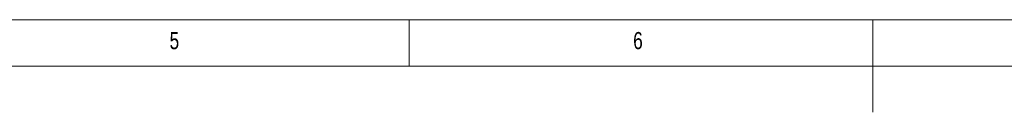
# Model space of a CAD drawing. Header units: millimetres. Extents: x 10 to 1195, y 10 to 830.
# Tile 10 of 21: x 410 to 622, y 810 to 830. Entities that reach past the tile are written whole.
import ezdxf

# ---------------------------------------------------------------- set-up
doc = ezdxf.new("R2010")
doc.units = ezdxf.units.MM
doc.header["$LTSCALE"] = 2
doc.styles.add('SLDTEXTSTYLE0', font='TXT', dxfattribs={"width": 0.75})

msp = doc.modelspace()

# ---------------------------------------------------------------- linework, layer by layer
at = {"color": 7, "linetype": 'Continuous', "lineweight": 18}
for p, q in [((1178, 830), (10, 830)), ((494, 820), (494, 830)), ((594, 830), (594, 810)), ((1168.007, 820), (20, 820))]:
    msp.add_line(p, q, dxfattribs=at)

# ---------------------------------------------------------------- texts
at = {"color": 7, "linetype": 'Continuous', "lineweight": 0, "char_height": 3.704, "attachment_point": 1, "style": 'SLDTEXTSTYLE0'}
for s, insert in [('5', (442.333, 827.336)), ('6', (542.333, 827.336))]:
    msp.add_mtext(s, dxfattribs=dict(at, insert=insert))

doc.saveas('drawing.dxf')
